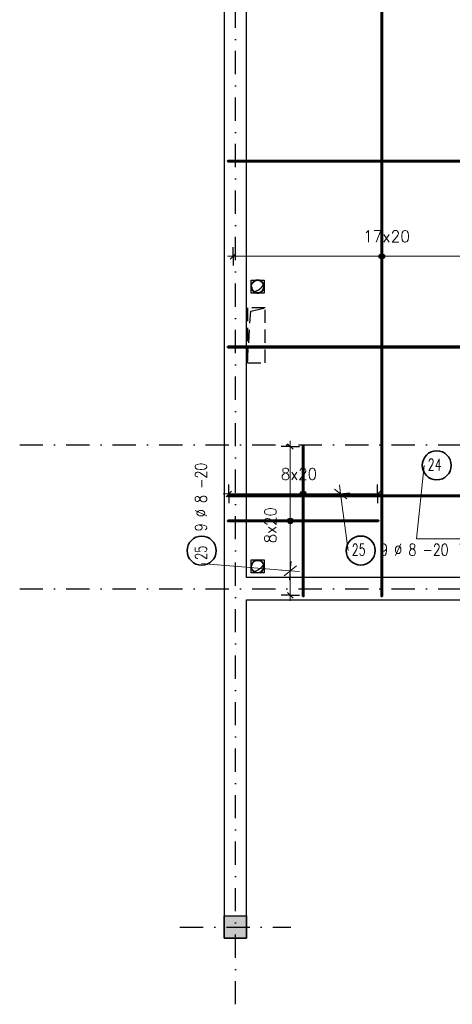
# Model space of a CAD drawing. Header units: millimetres. Extents: x -59549 to 24928, y -40343 to 39139.
# Tile 17 of 27: x 12752 to 17406, y -8177 to 2411. Entities that reach past the tile are written whole.
import ezdxf

# ---------------------------------------------------------------- set-up
doc = ezdxf.new("R2010")
doc.units = ezdxf.units.MM
doc.header["$MEASUREMENT"] = 0
for name, pattern in [('DASHDOT', [25.4, 12.7, -6.35, 0, -6.35]), ('DASHDOTX2', [2, 1, -0.5, 0, -0.5]), ('Hidden', [7.14375, 4.7625, -2.38125])]:
    doc.linetypes.add(name, pattern=pattern)
for name, color, linetype in [('k-osie', 1, 'DASHDOT'), ('k-stropy', 4, 'Hidden'), ('k-słupy', 2, 'Continuous'), ('k-ściany', 2, 'Continuous')]:
    doc.layers.add(name, color=color, linetype=linetype)
doc.layers.add('Ogólne', color=7, linetype='Continuous', lineweight=25)
doc.styles.add('ROMANS', font='romans__.ttf')

# ---------------------------------------------------------------- blocks, each defined once
blk = doc.blocks.new('KRESKOWANIE_10')
at = {"layer": 'Ogólne', "color": 7, "linetype": 'Continuous', "lineweight": 18, "transparency": 33554687}
for p, q in [((17.547, -3.173), (17.447, -3.173)), ((17.487, -3.233), (17.607, -3.113)), ((17.547, -3.173), (17.547, -3.073)), ((17.547, -3.173), (17.647, -3.173)), ((17.547, -3.173), (17.547, -3.273))]:
    blk.add_line(p, q, dxfattribs=at)
blk.add_lwpolyline([(17.101, -2.382), (17.022, -3.173), (17.547, -3.173)], dxfattribs=at)
blk = doc.blocks.new('KRESKOWANIE_15')
at = {"layer": 'Ogólne', "color": 7, "linetype": 'Continuous', "lineweight": 18, "transparency": 33554687}
for p, q in [((14.709, -3.436), (15.663, -3.515)), ((15.598, -3.57), (15.728, -3.461)), ((15.663, -3.515), (15.671, -3.416)), ((15.663, -3.515), (15.563, -3.507)), ((15.663, -3.515), (15.655, -3.615)), ((15.663, -3.515), (15.763, -3.524))]:
    blk.add_line(p, q, dxfattribs=at)
blk = doc.blocks.new('KRESKOWANIE_16')
at = {"layer": 'Ogólne', "color": 7, "linetype": 'Continuous', "lineweight": 18, "transparency": 33554687}
for p, q in [((16.271, -2.741), (16.137, -2.637)), ((16.204, -2.689), (16.191, -2.59)), ((16.204, -2.689), (16.105, -2.702)), ((16.204, -2.689), (16.303, -2.676)), ((16.284, -3.298), (16.204, -2.689)), ((16.204, -2.689), (16.217, -2.788))]:
    blk.add_line(p, q, dxfattribs=at)

msp = doc.modelspace()

# ---------------------------------------------------------------- hatches: boundary and pattern name
at = {"layer": 'k-słupy'}
msp.add_hatch(color=256, dxfattribs=at).paths.add_polyline_path([(15191.73, -7466.31), (14951.73, -7466.31), (14951.73, -7226.31), (15191.73, -7226.31)])
at = {"layer": 'Ogólne', "linetype": 'Continuous', "lineweight": 25, "transparency": 33554687}
for points in [[(16631.73, -107.82), (16646.73, -163.62), (16646.73, -103.62)], [(16646.73, -103.62), (16646.73, -163.62), (16661.73, -159.42)], [(16646.73, -103.62), (16661.73, -159.42), (16661.73, -107.82)], [(16620.93, -148.62), (16620.93, -118.62), (16616.73, -133.62)], [(16620.93, -118.62), (16631.73, -159.42), (16631.73, -107.82)], [(16620.93, -118.62), (16620.93, -148.62), (16631.73, -159.42)], [(16631.73, -107.82), (16631.73, -159.42), (16646.73, -163.62)], [(16661.73, -107.82), (16661.73, -159.42), (16672.53, -148.62)], [(16661.73, -107.82), (16672.53, -148.62), (16672.53, -118.62)], [(16672.53, -118.62), (16672.53, -148.62), (16676.73, -133.62)], [(15775.93, -2703.91), (15775.93, -2673.91), (15771.73, -2688.91)], [(15775.93, -2673.91), (15786.73, -2714.71), (15786.73, -2663.11)], [(15775.93, -2673.91), (15775.93, -2703.91), (15786.73, -2714.71)], [(15786.73, -2663.11), (15801.73, -2718.91), (15801.73, -2658.91)], [(15786.73, -2663.11), (15786.73, -2714.71), (15801.73, -2718.91)], [(15801.73, -2658.91), (15801.73, -2718.91), (15816.73, -2714.71)], [(15801.73, -2658.91), (15816.73, -2714.71), (15816.73, -2663.11)], [(15816.73, -2663.11), (15816.73, -2714.71), (15827.53, -2703.91)], [(15816.73, -2663.11), (15827.53, -2703.91), (15827.53, -2673.91)], [(15827.53, -2673.91), (15827.53, -2703.91), (15831.73, -2688.91)], [(15633.06, -2979.18), (15693.06, -2979.18), (15688.86, -2964.18)], [(15633.06, -2979.18), (15688.86, -2964.18), (15637.26, -2964.18)], [(15637.26, -2964.18), (15688.86, -2964.18), (15678.06, -2953.38)], [(15637.26, -2964.18), (15678.06, -2953.38), (15648.06, -2953.38)], [(15648.06, -2953.38), (15678.06, -2953.38), (15663.06, -2949.18)], [(15637.26, -2994.18), (15693.06, -2979.18), (15633.06, -2979.18)], [(15637.26, -2994.18), (15688.86, -2994.18), (15693.06, -2979.18)], [(15648.06, -3004.98), (15688.86, -2994.18), (15637.26, -2994.18)], [(15648.06, -3004.98), (15678.06, -3004.98), (15688.86, -2994.18)], [(15678.06, -3004.98), (15648.06, -3004.98), (15663.06, -3009.18)]]:
    msp.add_hatch(color=7, dxfattribs=at).paths.add_polyline_path(points)

# ---------------------------------------------------------------- linework, layer by layer
at = {"layer": 'k-osie', "linetype": 'DASHDOTX2', "ltscale": 250}
for p, q in [((15071.73, -8177.36), (15071.73, 8410.82)), ((12751.73, -2159.18), (24383.83, -2159.18)), ((12751.73, -3709.18), (24383.83, -3709.18)), ((14475.92, -7346.31), (15667.54, -7346.31))]:
    msp.add_line(p, q, dxfattribs=at)
at = {"layer": 'k-stropy', "color": 1, "linetype": 'Hidden', "ltscale": 30}
for points in [[(15241.73, -389.18), (15311.72, -389.18), (15381.73, -389.18)], [(15241.73, -529.18), (15241.73, -459.18), (15241.73, -389.18)], [(15381.73, -389.18), (15381.73, -459.18), (15381.73, -529.18)], [(15381.73, -529.18), (15311.72, -529.18), (15241.73, -529.18)]]:
    msp.add_lwpolyline(points, dxfattribs=at)
msp.add_lwpolyline([(15311.72, -389.18, 0.41416277), (15241.73, -459.18, 0.41415898), (15311.72, -529.18, 0.41415899), (15381.73, -459.18, 0.41416278)], format="xyb", close=True, dxfattribs=at)
for points in [[(15275.08, -512.87, -0.24783173), (15246.73, -459.18, -0.84122569), (15372.92, -437.26)], [(15275.08, -512.87, 0.60278021), (15376.73, -459.18, 0.08623294), (15372.92, -437.26)], [(15372.92, -437.26, -0.23385265), (15275.08, -512.87)]]:
    msp.add_lwpolyline(points, format="xyb", dxfattribs=at)
for points in [[(15391.73, -689.18), (15201.73, -689.18), (15201.73, -1279.18), (15237.37, -724.31)], [(15201.73, -1279.18), (15391.73, -1279.18), (15391.73, -689.18), (15201.73, -689.18)]]:
    msp.add_lwpolyline(points, close=True, dxfattribs=at)
at = {"layer": 'k-stropy', "color": 1, "linetype": 'Continuous'}
for points in [[(15241.73, -3399.18), (15311.72, -3399.18), (15381.73, -3399.18)], [(15241.73, -3539.18), (15241.73, -3469.18), (15241.73, -3399.18)], [(15381.73, -3399.18), (15381.73, -3469.18), (15381.73, -3539.18)], [(15381.73, -3539.18), (15311.72, -3539.18), (15241.73, -3539.18)]]:
    msp.add_lwpolyline(points, dxfattribs=at)
msp.add_lwpolyline([(15311.72, -3399.18, 0.41416277), (15241.73, -3469.18, 0.41415898), (15311.72, -3539.18, 0.41415899), (15381.73, -3469.18, 0.41416278)], format="xyb", close=True, dxfattribs=at)
for points in [[(15275.08, -3522.87, -0.24783173), (15246.73, -3469.18, -0.84122569), (15372.92, -3447.26)], [(15275.08, -3522.87, 0.60278021), (15376.73, -3469.18, 0.08623294), (15372.92, -3447.26)], [(15372.92, -3447.26, -0.23385265), (15275.08, -3522.87)]]:
    msp.add_lwpolyline(points, format="xyb", dxfattribs=at)
at = {"layer": 'k-słupy'}
msp.add_lwpolyline([(15191.73, -7466.31), (14951.73, -7466.31), (14951.73, -7226.31), (15191.73, -7226.31)], close=True, dxfattribs=at)
at = {"layer": 'k-ściany'}
msp.add_lwpolyline([(15191.73, -3589.18), (15191.73, 5970.82), (16751.73, 5970.82), (16751.73, 6210.82), (14951.73, 6210.82), (14951.73, -7466.31), (15191.73, -7466.31), (15191.73, -3829.18), (20891.73, -3829.18), (20891.73, -3589.18), (15191.73, -3589.18)], dxfattribs=at)
at = {"layer": 'Ogólne', "color": 7, "linetype": 'Continuous', "lineweight": 25, "transparency": 33554687}
for p, q in [((15016.73, -163.62), (15076.73, -103.62)), ((15046.73, -133.62), (15046.73, -33.62)), ((16646.73, -133.62), (16646.73, -33.62)), ((15046.73, -133.62), (15046.73, -233.62)), ((16646.73, -133.62), (16646.73, -233.62)), ((15663.06, -2179.18), (15563.06, -2179.18)), ((15693.06, -2209.18), (15633.06, -2149.18)), ((15663.06, -2179.18), (15763.06, -2179.18)), ((15001.73, -2688.91), (15001.73, -2588.91)), ((15801.73, -2688.91), (15801.73, -2588.91)), ((16601.73, -2688.91), (16601.73, -2588.91)), ((14971.73, -2718.91), (15031.73, -2658.91)), ((15001.73, -2688.91), (15001.73, -2788.91)), ((15801.73, -2688.91), (15801.73, -2788.91)), ((16571.73, -2718.91), (16631.73, -2658.91)), ((16601.73, -2688.91), (16601.73, -2788.91)), ((15663.06, -2979.18), (15563.06, -2979.18)), ((15663.06, -2979.18), (15763.06, -2979.18)), ((15663.06, -3779.18), (15563.06, -3779.18)), ((15693.06, -3809.18), (15633.06, -3749.18)), ((15663.06, -3779.18), (15763.06, -3779.18))]:
    msp.add_line(p, q, dxfattribs=at)
at = {"layer": 'Ogólne', "color": 7, "linetype": 'Continuous', "lineweight": 18, "transparency": 33554687}
for p, q in [((15046.73, -133.62), (14986.73, -133.62)), ((16646.73, -133.62), (18446.73, -133.62)), ((15663.06, -2179.18), (15663.06, -2119.18)), ((15663.06, -2979.18), (15663.06, -2179.18)), ((15001.73, -2688.91), (14941.73, -2688.91)), ((15801.73, -2688.91), (16601.73, -2688.91)), ((16601.73, -2688.91), (16661.73, -2688.91)), ((15663.06, -3779.18), (15663.06, -2979.18)), ((15663.06, -3779.18), (15663.06, -3839.18))]:
    msp.add_line(p, q, dxfattribs=at)
at = {"layer": 'Ogólne', "color": 5, "linetype": 'Continuous', "lineweight": 50, "transparency": 33554687}
for points in [[(16650.73, 6170.82), (16650.73, -3789.18), (16642.73, -3789.18), (16642.73, 6170.82), (16650.73, 6170.82)], [(23701.73, 886.82), (14991.73, 886.82), (14991.73, 894.82), (23701.73, 894.82), (23701.73, 886.82)], [(20011.73, -1113.18), (14991.73, -1113.18), (14991.73, -1105.18), (20011.73, -1105.18), (20011.73, -1113.18)], [(15805.73, -2169.18), (15805.73, -3789.18), (15797.73, -3789.18), (15797.73, -2169.18), (15805.73, -2169.18)], [(23701.73, -2713.18), (14991.73, -2713.18), (14991.73, -2705.18), (23701.73, -2705.18), (23701.73, -2713.18)], [(16611.73, -2983.18), (14991.73, -2983.18), (14991.73, -2975.18), (16611.73, -2975.18), (16611.73, -2983.18)]]:
    msp.add_lwpolyline(points, dxfattribs=at)
at = {"layer": 'Ogólne', "color": 7, "linetype": 'Continuous', "lineweight": 18, "transparency": 33554687}
for points in [[(15046.73, -133.62), (16237.59, -133.62), (16237.59, -133.62), (16646.73, -133.62)], [(15001.73, -2688.91), (15353.43, -2688.91), (15353.43, -2688.91), (15801.73, -2688.91)]]:
    msp.add_lwpolyline(points, dxfattribs=at)
at = {"layer": 'Ogólne', "color": 7, "linetype": 'Continuous', "lineweight": 25, "transparency": 33554687}
for centre in [(16646.73, -133.62), (15801.73, -2688.91), (15663.06, -2979.18)]:
    msp.add_circle(centre, 30, dxfattribs=at)
at = {"layer": 'Ogólne', "color": 6, "linetype": 'Continuous', "lineweight": 35, "transparency": 33554687}
for centre in [(17237.86, -2381.52), (14708.87, -3299.32), (16420.15, -3297.58)]:
    msp.add_circle(centre, 156.25, dxfattribs=at)

# ---------------------------------------------------------------- block references
at = {"layer": 'Ogólne', "color": 7, "linetype": 'Continuous', "lineweight": 18, "transparency": 33554687, "xscale": 1000, "yscale": 1000, "zscale": 1000}
for name in ['KRESKOWANIE_10', 'KRESKOWANIE_16', 'KRESKOWANIE_15']:
    msp.add_blockref(name, (0, 0), dxfattribs=at)

# ---------------------------------------------------------------- texts
at = {"layer": 'Ogólne', "color": 7, "linetype": 'Continuous', "lineweight": 25, "transparency": 33554687, "char_height": 125, "attachment_point": 7, "style": 'ROMANS'}
for s, insert, width in [('\\W0.97;\\fRomanS|i1|b0|c0|p0;17x20', (16446.05, 18.04), 650.9064), ('\\W0.70;\\fRomanS|i1|b0|c0|p0;24', (17140.52, -2435.9), 238.549), ('\\W0.94;\\fRomanS|i1|b0|c0|p0;8x20', (15561.89, -2537.25), 527.2753), ('\\W0.70;\\fRomanS|i1|b0|c0|p0;25', (16322.81, -3351.95), 238.549), ('\\W0.79;\\fRomanS|i1|b0|c0|p0; 9 %%c 8 -20 ', (16561.09, -3351.95), 1172.1455)]:
    msp.add_mtext(s, dxfattribs=dict(at, insert=insert, width=width))
at = {"layer": 'Ogólne', "color": 7, "linetype": 'Continuous', "lineweight": 25, "transparency": 33554687, "char_height": 125, "attachment_point": 7, "rotation": 90.000003, "style": 'ROMANS'}
for s, insert, width in [('\\W0.79;\\fRomanS|i1|b0|c0|p0; 9 %%c 8 -20 ', (14763.25, -3158.39), 1172.1454), ('\\W0.94;\\fRomanS|i1|b0|c0|p0;8x20', (15511.4, -3219.03), 527.2753), ('\\W0.70;\\fRomanS|i1|b0|c0|p0;25', (14763.25, -3396.67), 238.5489)]:
    msp.add_mtext(s, dxfattribs=dict(at, insert=insert, width=width))

doc.saveas('drawing.dxf')
